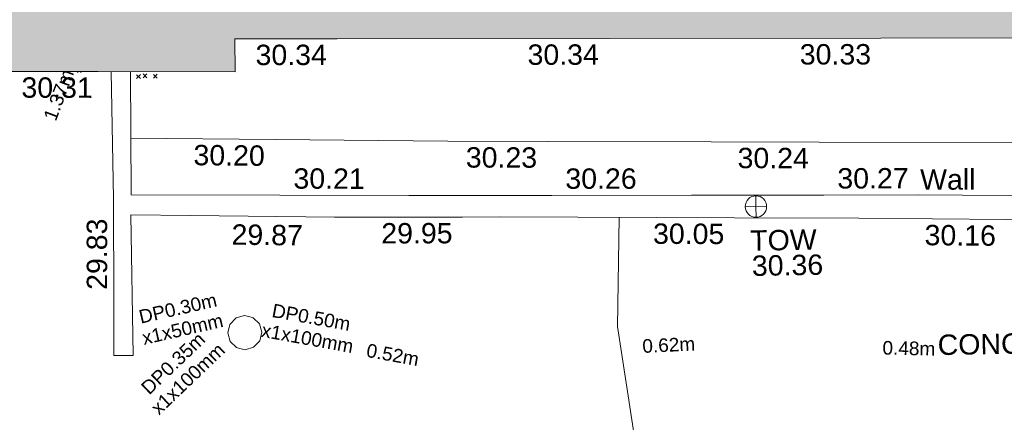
# Model space of a CAD drawing. Header units: millimetres. Extents: x -290717 to 520720, y -88450 to 287762.
# Tile 253 of 256: x 52525 to 70625, y 68143 to 75547. Entities that reach past the tile are written whole.
import ezdxf

# ---------------------------------------------------------------- set-up
doc = ezdxf.new("R2010")
doc.units = ezdxf.units.MM
doc.linetypes.add('IMPORT-UG_ELEC_LV_QLB2 _2_', pattern=[2700, 1500, -300.0000000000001, 0, -250, 150, -300.0000000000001, 0, -200])
doc.linetypes.add('IMPORT-UG_ELEC_STREET LIGHTING_QLB2 _2_', pattern=[2700, 1500, -300.0000000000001, 0, -250, 150, -300.0000000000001, 0, -200])
for name, color, linetype, lineweight, true_color in [('00_TOPO_TOP_OF_WALL', 7, 'Continuous', 9, 0x666666), ('00_UAV_BUILDING_OUTLINE', 5, 'Continuous', 9, 0x0000ff), ('00_UAV_TOP_OF_WALL', 7, 'Continuous', 9, 0x666666), ('00_UAV_WALL', 7, 'Continuous', 9, 0x7c00a5), ('01_DTM_CONTOUR_MJR', 7, 'Continuous', 9, 0x7f3f00), ('12333-PUM-2D-U-0001-C01 - Rev2_REVIT IMPORT_dwg', 7, 'Continuous', 9, 0x767676), ('A_RHA_Line', 7, 'Continuous', 9, 0x00a600), ('PUM-ELECTRIC-LV-QLB2', 1, 'IMPORT-UG_ELEC_LV_QLB2 _2_', 9, 0xff0000), ('PUM-ELECTRIC-MH', 1, 'Continuous', 9, 0xff0000)]:
    doc.layers.add(name, color=color, linetype=linetype, lineweight=lineweight, true_color=true_color)
for name, color, linetype, lineweight in [('00_UAV_SURFACE', 7, 'Continuous', 9), ('00_UAV_SURVEY_TEXT', 7, 'Continuous', 9), ('A_RHA_Detail', 7, 'Continuous', 9), ('GEN-TEXT', 7, 'Continuous', 9)]:
    doc.layers.add(name, color=color, linetype=linetype, lineweight=lineweight)
doc.styles.add('Arial_1', font='arial.ttf', dxfattribs={"height": 250})
doc.styles.add('Swis721 Lt BT_2', font='swissl.ttf', dxfattribs={"height": 375})

# ---------------------------------------------------------------- blocks, each defined once
blk = doc.blocks.new('12333-PUM-2D-U-0001-C01 - Rev2_REVIT IMPORT_dwg_TOW-2077249-Site Location Plan Existing')
at = {"layer": '00_TOPO_TOP_OF_WALL', "color": 254, "true_color": 0xcccccc, "flags": 128}
for points in [[(0, 525.0554400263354), (0, 0), (-525.0554401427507, 0)], [(525.0554401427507, 0), (0, 0), (0, -525.0554400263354)]]:
    blk.add_lwpolyline(points, dxfattribs=at)
at = {"layer": '00_TOPO_TOP_OF_WALL', "color": 254, "true_color": 0xcccccc}
blk.add_circle((0, 0), 525.0554401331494, dxfattribs=at)
blk = doc.blocks.new('12333-PUM-2D-U-0001-C01 - Rev2_REVIT IMPORT_dwg_MGS62954_T2_Galway_ITM_3d_Rev1-2077680-Site Location Plan Existing')
at = {"layer": '00_UAV_SURFACE', "color": 254, "true_color": 0xcccccc, "flags": 128}
blk.add_lwpolyline([(533995444.6558501, 725627094.3816426), (533992358.0985, 725627157.4080001), (533990445.6472287, 725627187.8522314), (533990285.0985, 725627190.408), (533986480.0985, 725627272.4080001), (533985446.7575678, 725627291.3614287), (533982391.0985, 725627347.408), (533980447.4008204, 725627365.6496675), (533978342.0985001, 725627385.4080001), (533975448.0279098, 725627440.4711232), (533970448.9509636, 725627535.5844872), (533968467.8385001, 725627573.2775), (533965449.9536631, 725627633.074599), (533963622.8385, 725627669.2775002), (533960451.5218602, 725627753.7495718), (533957800.5730925, 725627824.3609802)], dxfattribs=at)
at = {"layer": '00_UAV_WALL', "color": 254, "true_color": 0xcccccc, "flags": 128}
for points in [[(533978405.1406019, 725626382.8892255), (533978405.7425001, 725625926.812), (533975949.7425001, 725625995.8120002), (533973864.1206474, 725626049.7805122), (533971157.7424999, 725626119.812), (533968866.9502397, 725626168.707203), (533964551.7424999, 725626260.8120002), (533963869.1646064, 725626271.150684), (533961514.7425001, 725626306.8120002), (533958871.4587589, 725626385.50499), (533957777.6712876, 725626418.0680498), (533957775.1664012, 725623828.4048796), (533957414.7425, 725623838.812), (533957431.2254989, 725624793.6958855), (533957464.5383682, 725626723.5584105), (533957461.1705826, 725629058.0831946)], [(533957816.5575519, 725629051.2451428), (533957787.0551961, 725626786.7973979), (533960519.7649183, 725626731.1305393), (533962891.7425, 725626682.8120003), (533965518.4084101, 725626639.843062), (533968087.7425001, 725626597.8120002), (533970517.7366186, 725626558.1576686), (533972254.7425001, 725626529.812), (533975516.5132379, 725626451.9521699), (533976946.7424999, 725626417.8120002), (533978405.1406019, 725626382.8892255)]]:
    blk.add_lwpolyline(points, dxfattribs=at)
at = {"layer": '01_DTM_CONTOUR_MJR', "color": 254, "true_color": 0xcccccc, "flags": 128}
blk.add_lwpolyline([(533967044.4572659, 725621196.3883619), (533966990.3846155, 725621339.2307694), (533967060.0000002, 725621450.0000002), (533966685.2534136, 725624205.7242609), (533966750.1256377, 725626213.8891993)], dxfattribs=at)
at = {"xscale": 0.375, "yscale": 0.375, "zscale": 0.375}
blk.add_blockref('12333-PUM-2D-U-0001-C01 - Rev2_REVIT IMPORT_dwg_TOW-2077249-Site Location Plan Existing', (533969267.7425, 725626369.8120002), dxfattribs=at)
at = {"layer": '00_UAV_BUILDING_OUTLINE', "color": 251, "true_color": 0x666666, "char_height": 375, "width": 1495.902363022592, "attachment_point": 1, "line_spacing_factor": 1.005061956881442, "style": 'Swis721 Lt BT_2'}
for s, insert, rotation in [('30.34', (533960121.8767011, 725629505.154364), 359.0607887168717), ('30.34', (533965121.2005367, 725629423.19646), 359.0607887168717), ('30.33', (533970125.3607891, 725629341.1592689), 359.06078870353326), ('30.31', (533955809.0846003, 725628980.9564344), 358.89769969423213)]:
    blk.add_mtext(s, dxfattribs=dict(at, insert=insert, rotation=rotation))
at = {"layer": '00_UAV_SURFACE', "color": 251, "true_color": 0x666666, "char_height": 375, "width": 1495.902363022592, "attachment_point": 1, "line_spacing_factor": 1.005061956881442, "style": 'Swis721 Lt BT_2'}
for s, insert, rotation in [('30.20', (533958950.9356222, 725627684.7863526), 358.47421446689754), ('30.23', (533963954.708634, 725627553.7857428), 358.8648761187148), ('30.24', (533968948.9326671, 725627455.2097772), 358.9100113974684)]:
    blk.add_mtext(s, dxfattribs=dict(at, insert=insert, rotation=rotation))
at = {"layer": '00_UAV_SURVEY_TEXT', "color": 251, "true_color": 0x666666, "insert": (533972563.8, 725623954.629608), "char_height": 375, "width": 3286.236302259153, "attachment_point": 1, "line_spacing_factor": 1.005061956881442, "style": 'Swis721 Lt BT_2'}
blk.add_mtext('CONCRETE', dxfattribs=at)
at = {"layer": '00_UAV_TOP_OF_WALL', "char_height": 375, "attachment_point": 1, "line_spacing_factor": 1.005061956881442, "style": 'Swis721 Lt BT_2'}
for s, insert, width in [('TOW', (533969151.297159, 725625932.5500675), 1343.937678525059), ('30.36', (533969173.7590664, 725625468.7021447), 1495.902363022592)]:
    blk.add_mtext(s, dxfattribs=dict(at, insert=insert, width=width))
at = {"layer": '00_UAV_WALL', "color": 251, "true_color": 0x666666, "char_height": 375, "attachment_point": 1, "line_spacing_factor": 1.005061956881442, "style": 'Swis721 Lt BT_2'}
for s, insert, width, rotation in [('30.21', (533960779.799082, 725627221.1658423), 1495.902363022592, 358.8330136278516), ('30.26', (533965776.4752131, 725627130.9172823), 1495.902363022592, 359.0627969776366), ('30.27', (533970775.7837626, 725627049.2422194), 1495.902363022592, 359.06509065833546), ('Wall', (533972296.7342499, 725627001.3199717), 1130.237340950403, 359.0749599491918), ('29.83', (533956940.3844593, 725625052.2059207), 1495.902363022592, 89.01107086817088), ('29.87', (533959625.805096, 725626211.5537683), 1495.902363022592, 358.2947555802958), ('29.95', (533962375.3240525, 725626184.8700601), 1495.902363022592, 359.1322343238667), ('30.05', (533967371.5856995, 725626091.7051811), 1495.902363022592, 358.77725122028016), ('30.16', (533972363.5740343, 725625979.1689324), 1495.902363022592, 358.5177187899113)]:
    blk.add_mtext(s, dxfattribs=dict(at, insert=insert, width=width, rotation=rotation))
blk = doc.blocks.new('12333-PUM-2D-U-0001-C01 - Rev2_REVIT IMPORT_dwg-1620468-Site Location Plan Existing')
at = {"layer": 'GEN-TEXT', "color": 253, "true_color": 0xaaaaaa}
for p, q in [((315758.9948137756, 13198.28848226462), (315776.0826682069, 13215.37633669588)), ((315829.7054918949, 13198.28848226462), (315813.3344034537, 13214.65957070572)), ((316845.9948138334, 13067.28848232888), (316916.7054919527, 13137.99916044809)), ((316916.7054919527, 13067.28848232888), (316845.9948138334, 13137.99916044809)), ((316964.9948137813, 13079.28848231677), (317035.7054919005, 13149.99916043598)), ((317035.7054919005, 13079.28848231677), (316964.9948137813, 13149.99916043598)), ((317154.9948138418, 13068.28848225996), (317225.705491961, 13138.99916037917)), ((317225.705491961, 13068.28848225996), (317154.9948138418, 13138.99916037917))]:
    blk.add_line(p, q, dxfattribs=at)
at = {"layer": 'PUM-ELECTRIC-MH', "color": 21, "true_color": 0xffaaaa, "flags": 128}
blk.add_lwpolyline([(319066.8887651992, 8360.643821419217), (319024.8155689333, 8517.663127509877), (318909.8694591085, 8632.609237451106), (318871.2878365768, 8642.947152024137), (318752.8501529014, 8674.682433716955), (318595.8308468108, 8632.609237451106), (318480.8847368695, 8517.663127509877), (318438.8115406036, 8360.643821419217), (318480.8847368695, 8203.624515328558), (318595.8308466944, 8088.678405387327), (318634.4124693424, 8078.340490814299), (318752.8501529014, 8046.605209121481), (318909.869458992, 8088.678405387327), (319024.8155689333, 8203.624515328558)], close=True, dxfattribs=at)
blk.add_blockref('12333-PUM-2D-U-0001-C01 - Rev2_REVIT IMPORT_dwg_MGS62954_T2_Galway_ITM_3d_Rev1-2077680-Site Location Plan Existing', (-533641079.6498471, -725615854.3561786))
at = {"layer": 'PUM-ELECTRIC-LV-QLB2', "char_height": 250, "attachment_point": 2, "line_spacing_factor": 0.9417779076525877, "style": 'Arial_1'}
for s, insert, width, rotation in [('1.37m', (315290.6937306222, 12837.59101711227), 1160.025439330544, 68.50756900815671), ('DP0.30m\\Px1x50mm', (317503.7372967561, 8951.501342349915), 1805.844351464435, 11.823753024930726), ('DP0.50m\\Px1x100mm', (320003.7523629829, 8744.972249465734), 2038.461589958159, 348.724576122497), ('DP0.35m\\Px1x100mm', (317340.1492474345, 7911.865029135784), 2038.461589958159, 42.649235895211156), ('0.52m', (321489.1742107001, 8029.002843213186), 1160.025439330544, 348.724576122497), ('0.62m', (326536.8792493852, 8123.680685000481), 1160.025439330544, 1.6990470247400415), ('0.48m', (330958.7270583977, 7985.313056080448), 1160.025439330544, 357.795950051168)]:
    blk.add_mtext(s, dxfattribs=dict(at, insert=insert, width=width, rotation=rotation))

msp = doc.modelspace()

# ---------------------------------------------------------------- hatches: boundary and pattern name
at = {"layer": 'A_RHA_Detail', "true_color": 0xc0c0c0}
h = msp.add_hatch(color=9, dxfattribs=at)
h.paths.add_polyline_path([(-80880.60083898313, -68502.79057078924), (-80400.86592458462, -68483.4150911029), (-80400.86592458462, -62984.64684182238), (-24474.85765180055, -63009.32043784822), (-24456.14471274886, -50840.30023854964), (-36622.55041054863, -50831.65104346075), (-36622.5504104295, -44228.57792609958), (-50959.05265825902, -44213.68205212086), (-50959.05265825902, -42573.78171509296), (-54563.93258049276, -42571.21897729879), (-54565.69773355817, -45054.17447471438), (-92408.82109324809, -45027.27149617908), (-92411.78875845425, -49201.74309219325), (-100061.9988811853, -49201.74309219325), (-100052.221444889, -64852.82557835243), (-86120.90825231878, -64852.82557835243), (-86092.16626519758, -62957.90041523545), (-84861.10047611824, -62957.90041520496), (-84854.79054275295, -68240.10973718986), (-80870.60226895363, -68240.10973718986)])
h.paths.add_polyline_path([(-137238.9269955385, -68461.93840922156), (-132719.7426408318, -68433.06336920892), (-132847.0731201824, -62850.0428228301), (-130454.6837966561, -62916.63108081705), (-130498.2830220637, -61355.8539363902), (-117581.136331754, -61423.42893434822), (-117492.3908565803, -49183.91309186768), (-125136.5200282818, -49178.47881939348), (-125133.5727033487, -45032.61887132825), (-163007.1824077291, -45005.69421944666), (-163007.1824077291, -44090.29634113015), (-163123.8521375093, -44090.21339942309), (-163122.6389897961, -42383.751842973), (-166563.8543420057, -42383.75184295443), (-166565.0349082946, -44044.3982420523), (-193158.4656786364, -44025.49275802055), (-193195.152889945, -62863.6565097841), (-137269.7106414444, -62916.63108078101), (-137254.3708868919, -65679.90523788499)])
h.paths.add_polyline_path([(120310.9497607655, -32334.2823016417), (120312.4652266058, -31610.73011961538), (133451.2244789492, -31638.24899384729), (133469.2230092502, -19717.98315777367), (121295.7536929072, -19692.48606427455), (121319.8434528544, -8190.941560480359), (112277.0825929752, -8172.001674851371), (112263.1769726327, -14811.12345451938), (78285.85310969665, -14739.95861435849), (78292.82277619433, -8167.077575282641), (76545.55099677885, -8163.40371230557), (69355.76844230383, -8152.931592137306), (69353.66597202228, -9156.746357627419), (68372.60878942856, -9154.691552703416), (68372.60878942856, -13705.52853212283), (69333.72334743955, -13707.54156767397), (69325.07112544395, -16249.53369225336), (66623.4489111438, -16249.53369225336), (66619.79243932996, -17995.29925522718), (65989.07757491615, -17995.29925522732), (65985.44262769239, -19730.78799479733), (57152.23993372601, -19712.28702423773), (57127.42535098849, -31559.89461998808), (70277.87165423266, -31587.43801817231), (70277.87165428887, -32271.74147154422), (78263.96947906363, -32285.12944888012), (78266.62669288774, -31019.79372153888), (112335.8856506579, -31091.15111856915), (112335.8856506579, -32317.57330550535), (119781.4233959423, -32333.17321910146)])
h.paths.add_polyline_path([(7503.71740934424, -1791.43926322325), (15482.43097389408, -674.0213230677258), (15484.0826184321, 148.1327206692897), (56188.28042539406, 205.5276654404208), (56155.8432600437, 14338.31663138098), (18016.62665932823, 14236.4814953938), (17967.9025208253, 34313.18372075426), (21727.10644861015, 34324.06926249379), (21708.9097307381, 40608.10218319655), (18009.66447156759, 40608.10218325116), (17995.54603703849, 45483.75063445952), (9770.084212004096, 45420.63294734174), (3966.216019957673, 45443.14492469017), (3984.771235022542, 14176.56786831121), (1023.062455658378, 14176.56786840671), (-276.5134647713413, 14190.52623465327), (-231.6790044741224, 5976.811441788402), (-226.4491536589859, 193.7444677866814), (1220.250839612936, 179.5999159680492), (7477.609307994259, 143.2867556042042), (7488.638446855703, -674.0213230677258)])
h.paths.add_polyline_path([(77755.59663317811, 53.47451145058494), (77729.51881611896, 1699.844979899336), (94464.47132486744, 1659.976083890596), (94606.37913471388, 17991.39023626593), (88810.41901146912, 18015.03260816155), (88799.89418497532, 14436.74271609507), (69413.88950349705, 14457.87738898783), (69377.35724448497, 99.62816357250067), (70760.85642036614, 92.0068082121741)])
h.paths.add_polyline_path([(61252.12079698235, 46453.95617369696), (105774.7348988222, 46472.68783510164), (105768.2642197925, 61852.61234310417), (92285.13876306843, 61852.61234310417), (92308.59670397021, 65784.30757142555), (96107.46680002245, 65767.6044524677), (96059.6808111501, 75209.20847378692), (101084.8427276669, 75071.88872768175), (104988.0046543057, 74765.36560410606), (108403.6894220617, 74363.84089439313), (112009.2703903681, 73787.25420864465), (115645.3524814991, 73049.69667210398), (116890.8108050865, 72761.69136255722), (120208.9929832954, 71893.18353872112), (120865.241739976, 71703.68487155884), (124135.6329505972, 70669.67317909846), (127435.6253142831, 69480.50055823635), (127820.4368655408, 69394.93141813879), (128274.3081769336, 69331.69585757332), (128731.879114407, 69306.66104520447), (129189.9401456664, 69320.00258265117), (129645.2782985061, 69371.62688830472), (130094.6997111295, 69461.17185607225), (130535.0520071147, 69588.00939078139), (130963.2464342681, 69751.2498188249), (131376.279516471, 69949.74812593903), (131771.254123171, 70182.11198906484), (132162.5575600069, 70460.54046602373), (132496.0921582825, 70741.69081117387), (132820.8713676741, 71064.98072578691), (133117.4593294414, 71414.31364276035), (133383.77568926, 71787.23923958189), (133616.5473239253, 72178.53728446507), (133817.1647262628, 72590.54524901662), (133982.6025969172, 73017.89547517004), (134111.7005086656, 73457.59040804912), (134203.5529320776, 73906.545904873), (134257.5155882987, 74361.61286220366), (134272.5462649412, 74819.59931534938), (134250.5259874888, 75277.29281749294), (134189.6227572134, 75731.48297750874), (134090.9274700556, 76178.98397761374), (133955.1324028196, 76616.65691996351), (133783.1900598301, 77041.4318434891), (133576.3064937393, 77450.3292564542), (133335.9328436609, 77840.48103831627), (133063.7551572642, 78209.15055536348), (132761.6825665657, 78553.75185442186), (132431.8338935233, 78871.86780505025), (132076.5227904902, 79161.26705200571), (131698.2415079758, 79419.91966864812), (131299.6434187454, 79646.01139199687), (131093.5942456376, 79746.34209763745), (132146.0467355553, 83110.22226149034), (122787.763295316, 86282.54285521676), (121604.3555410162, 82800.35918872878), (117095.9864226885, 83870.84033788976), (116841.9598400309, 83526.35449576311), (116120.5435466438, 91221.9361197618), (110237.7341284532, 91274.27491024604), (110194.3680786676, 90435.39030217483), (104988.0046543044, 90486.49901569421), (104973.2761846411, 94309.82427956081), (103746.1314668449, 94309.82427962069), (103839.9937121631, 122852.1474272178), (96365.09202303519, 122931.9599471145), (96350.3400238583, 123952.416858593), (104555.5505249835, 123902.1925258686), (104607.3234457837, 120248.5396157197), (125502.5015002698, 120134.193340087), (125662.0200253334, 137657.3796883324), (114479.5865733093, 137699.2256881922), (114382.3062641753, 129149.9458158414), (104644.1590035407, 129187.997507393), (104577.9931702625, 126217.3903165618), (101184.4926405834, 126159.1566967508), (101264.6166812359, 135959.2655565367), (89967.23177303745, 135988.8856164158), (89927.63362986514, 125823.6463181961), (93630.53562299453, 125840.7948842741), (93580.6568888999, 122931.9599471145), (88697.38835373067, 122904.7310127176), (88679.38989541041, 95739.0914377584), (86378.25848993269, 95739.0914377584), (86378.18187189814, 96178.10083375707), (83279.5074328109, 96200.92083330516), (83273.62493422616, 95735.74732136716), (70169.67509616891, 95733.22421950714), (70166.2684274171, 96272.07409350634), (66674.99731291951, 96257.14073659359), (66654.74538556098, 95755.71092140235), (65784.77231076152, 95755.71092140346), (65887.65094981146, 117470.6305650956), (53473.34271625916, 117487.9046429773), (53434.44066306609, 98570.4634906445), (40649.41626913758, 98570.46349066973), (40610.16711556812, 94406.01479082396), (38853.82372865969, 94410.36303444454), (38848.65589191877, 89463.65332732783), (40612.46601909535, 89518.45976927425), (40665.38257359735, 86257.73741131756), (38372.19584673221, 86305.7230928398), (38369.79373532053, 76901.0507917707), (50937.95125076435, 76944.40198877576), (50922.88567283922, 74598.78180893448), (56484.90611318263, 74588.85093774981), (56484.9061131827, 75194.85181998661), (92465.40372273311, 75233.02581663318), (92645.92783659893, 71766.64845097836), (89810.5550181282, 69362.83965827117), (85313.16173971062, 69360.94750424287), (85313.16173971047, 66907.40508090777), (75210.14498260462, 66903.15451592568), (75210.14498260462, 63815.70944554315), (70819.40014306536, 63815.70999204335), (70819.21601502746, 64253.35708063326), (69456.8341568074, 64253.35708063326), (69455.71957374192, 66901.99623168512), (61303.3285675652, 66898.56680686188), (61304.56054652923, 63970.32021231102), (70500.41048205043, 63970.32021223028), (70500.40885431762, 61852.59006210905), (61245.64388480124, 61848.69637492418), (61252.12079698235, 46455.07044720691)])
h.paths.add_polyline_path([(-17153.16561239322, 48569.32684293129), (-17153.16561227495, 60770.38083690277), (-29362.88357762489, 60774.7042869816), (-29362.88357762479, 67399.20394583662), (-43507.25361058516, 67405.01911302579), (-43488.53133082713, 69093.07334179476), (-45766.41866234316, 69109.32868391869), (-45794.34620035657, 67405.01911302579), (-47272.11273197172, 67404.21245453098), (-47272.44887636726, 66454.91798912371), (-86004.56386335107, 66468.6329952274), (-86006.66970790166, 60521.58362724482), (-92662.8772251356, 60521.58362724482), (-92666.53762789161, 50184.35611936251), (-79752.016597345, 50179.78302554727), (-79752.016597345, 48591.49323813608), (-17157.71631240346, 48569.32845421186)])
h.paths.add_polyline_path([(-201056.4185879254, 48628.75479108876), (-138377.9751621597, 48634.64535782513), (-138377.9751621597, 50133.28202330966), (-125467.710581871, 50134.49533928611), (-125468.6909603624, 60566.19036866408), (-132186.8595615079, 60565.86652591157), (-132187.4203588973, 66533.01978768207), (-170643.3098734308, 66805.61809689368), (-170643.3098732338, 67738.78475851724), (-200340.0100486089, 67488.93693767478), (-200348.7175167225, 60827.7802510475), (-201057.5650552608, 60827.71357562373), (-201056.6510294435, 51102.0431337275)])
h.paths.add_polyline_path([(-240051.5126725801, 54769.1949116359), (-239444.4902595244, 54811.10754483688), (-239186.5396225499, 54841.92927608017), (-238764.8191578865, 54940.98166103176), (-238382.4735933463, 55122.46891391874), (-237990.3402229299, 55354.87497237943), (-237269.2031026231, 55936.21514997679), (-237030.2712443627, 56228.66101920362), (-236793.0039600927, 56569.31473977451), (-236554.5880579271, 57004.26389721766), (-236432.7219585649, 57267.46508911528), (-236300.0815274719, 57753.26239002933), (-236250.7285154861, 58017.17885687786), (-236235.6490610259, 58516.21786795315), (-236233.2538430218, 58987.85640057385), (-236213.702979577, 59823.48083772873), (-236363.8287856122, 59820.8603820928), (-236634.0279869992, 60698.06075831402), (-236391.9547756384, 61432.1972634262), (-236225.4740089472, 61435.10319604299), (-236201.6036570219, 62637.68779599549), (-232563.5271750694, 62639.28734435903), (-232563.5271750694, 63049.03842407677), (-232732.1945866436, 63049.15302221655), (-232860.1521278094, 63457.9589027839), (-232731.6068089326, 63914.24862701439), (-232560.8209657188, 63914.24862701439), (-232521.9864006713, 70597.99604498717), (-240628.6947850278, 70598.85496274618), (-240629.7923196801, 72350.98321581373), (-246412.6011213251, 72347.36085937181), (-246412.6011213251, 70616.45923939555), (-254449.5805725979, 70618.60952619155), (-254454.637144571, 70754.06491724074), (-254469.7140363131, 73191.6627625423), (-263883.2532625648, 73267.83063692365), (-263902.4181505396, 68260.74348557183), (-263714.8217520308, 68259.82096576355), (-263552.9672900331, 67819.6543439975), (-263719.0883117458, 67392.20684197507), (-263913.629869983, 67392.20684288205), (-263956.7001914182, 58633.76423459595), (-260181.1963171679, 58611.22607638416), (-260192.3146984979, 56354.25111578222), (-257184.684388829, 56339.46086010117), (-257213.4419958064, 57092.93866025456), (-257338.5163846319, 57093.27331227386), (-257471.0109295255, 57531.7457231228), (-257338.5163845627, 58062.22513700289), (-257203.4956297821, 58064.06881293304), (-257173.5751889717, 58598.54056827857), (-256478.2273617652, 58575.27357918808), (-256478.2273617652, 58788.51859477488), (-256013.0091299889, 58911.92701537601), (-255397.0786589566, 58780.99767608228), (-255397.0786664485, 58595.98242230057), (-243809.8853614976, 58585.92793205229), (-243805.3570672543, 58352.04527760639), (-243740.9394682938, 57884.52572396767), (-243619.083060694, 57421.84877501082), (-243424.3877541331, 56943.65915328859), (-243247.1437899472, 56608.24157716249), (-243003.0710577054, 56249.99021479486), (-242732.2093200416, 55932.75703086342), (-242371.7230179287, 55603.12658814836), (-242141.2551255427, 55424.88676771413), (-241804.9643038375, 55216.88439829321), (-241529.464082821, 55077.02869058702), (-241100.6275144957, 54917.18295005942), (-240836.2134980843, 54840.82833179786), (-240453.4486196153, 54788.6078413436), (-240203.3756532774, 54776.52967577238)])
h.paths.add_polyline_path([(40276.69022620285, 59895.3641775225), (40328.62676026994, 69196.9439153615), (36588.99968782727, 69217.82459101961), (36619.46637569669, 74674.25962431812), (32264.36460075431, 74687.02318924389), (32233.48293864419, 69156.26826309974), (11916.69390488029, 69269.70959690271), (11966.66200108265, 78218.75165977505), (29087.50901742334, 78123.15526811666), (29143.44567202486, 88141.13700481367), (15719.34879623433, 88216.09212957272), (15732.60379610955, 90589.99788900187), (4594.294101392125, 90652.19003492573), (4525.129359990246, 78265.12250452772), (10096.76365550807, 78234.01258734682), (10077.43887221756, 74773.03821913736), (4547.641142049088, 74803.91453678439), (4465.579974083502, 60107.16002351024), (19125.89094757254, 60025.30234268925), (19139.86249371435, 62527.53804648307), (31738.59196305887, 62457.19146407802), (31724.55430855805, 59943.11609818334), (38369.79364222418, 59906.01157297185)])
h.paths.add_polyline_path([(-246083.0241259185, 72334.29150213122), (-246083.0594797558, 72334.30275087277), (-246208.2905500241, 72334.29150213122)])
h.paths.add_polyline_path([(-114575.3004830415, 112178.0758696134), (-114575.3246436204, 112178.0758696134), (-114707.2752166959, 115801.5811617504)])
h.paths.add_polyline_path([(-154699.9178766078, 101760.4080976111), (-114382.0503338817, 101776.0542915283), (-114382.0503338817, 106926.936016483), (-113755.641395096, 106927.1791078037), (-113757.5507412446, 111847.2721532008), (-114431.6837526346, 111847.2721532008), (-114431.8098651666, 112178.075869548), (-114575.3004830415, 112178.0758696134), (-114578.9984943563, 121707.2390834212), (-123056.9849702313, 121707.2390834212), (-123068.8201032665, 156452.7036899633), (-119381.2340625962, 156454.1347343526), (-119381.2340625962, 160165.8603541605), (-115501.031452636, 160167.3661472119), (-115503.3750945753, 166206.5793118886), (-132411.7987151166, 166599.6604729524), (-132411.8243306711, 166665.6603411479), (-135275.0124468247, 166664.5489553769), (-135275.0124468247, 166628.1883102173), (-135911.3205077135, 166628.1944503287), (-135911.3479256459, 166352.1604668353), (-152521.1633846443, 166345.7145607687), (-152518.3680955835, 159142.6836790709), (-150699.3133726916, 159117.9265656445), (-150755.6690356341, 122560.6912032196), (-151059.2005266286, 122560.6912032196), (-151061.0981347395, 121302.4374931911), (-154138.3148337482, 121372.6012653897), (-154138.3148337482, 121865.183451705), (-154704.3888425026, 121867.2611370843), (-154688.5451973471, 119352.3937021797), (-154745.5933227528, 119352.3715636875), (-154745.5763474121, 118722.1532660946), (-160794.1544526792, 118748.744283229), (-160794.1544527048, 119410.5425977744), (-163852.1622693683, 119422.408321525), (-163855.0715294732, 118762.2003111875), (-167568.6765459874, 118778.5256058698), (-166634.6619849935, 124395.1277019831), (-166843.6206842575, 124471.2090400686), (-167568.6765459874, 124707.6250904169), (-168028.2173235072, 124841.3808643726), (-168630.5006276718, 124991.3056740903), (-169238.2056070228, 125117.4693074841), (-169850.3952285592, 125219.6772877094), (-170466.1255403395, 125297.7720169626), (-171089.1102599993, 125351.8553033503), (-171704.4065937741, 125381.1774254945), (-172325.0479971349, 125386.3595015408), (-172782.2248668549, 125374.5832363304), (-173401.7764236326, 125337.4554476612), (-174019.3926983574, 125276.0328036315), (-174634.1213722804, 125190.4100127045), (-175245.0145766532, 125080.7190996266), (-176047.1958093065, 124895.7675261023), (-176665.4852587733, 124724.7228134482), (-177045.3001228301, 124609.1129151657), (-177631.5127793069, 124405.2077276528), (-176665.4852586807, 118818.5158793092), (-177558.9402083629, 118822.4435769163), (-177662.2853368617, 125263.4341236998), (-176365.3912352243, 126542.9270807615), (-159462.2970490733, 126319.9103917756), (-157057.7396790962, 128609.0850976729), (-157060.6673204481, 136153.1661957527), (-158638.8016610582, 137740.2441626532), (-159352.3735831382, 137740.2441626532), (-161634.4140635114, 140201.1078539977), (-168727.9404946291, 140256.8191147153), (-171035.0401162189, 137942.884730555), (-174184.1459014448, 137942.884730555), (-176460.1168228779, 140292.2858551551), (-177341.68569345, 140292.285855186), (-177341.7114445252, 140358.4281613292), (-183428.5803825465, 140356.0660244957), (-185921.6385984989, 137917.4639097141), (-185921.6385985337, 131757.309115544), (-186906.8767412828, 131756.9267734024), (-187725.3914540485, 130809.9989183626), (-187724.0588902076, 127376.1828149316), (-186481.0281350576, 126304.557648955), (-186479.4846755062, 122327.2959175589), (-185176.2828158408, 121059.4673825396), (-180304.1129154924, 121059.4673825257), (-180304.1136492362, 118802.0484409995), (-193555.3706955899, 118802.0484409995), (-193555.3686998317, 133117.8341649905), (-192593.6442938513, 133118.2073819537), (-192593.6442938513, 134200.8158367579), (-192224.6284783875, 134200.9592041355), (-192225.5653014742, 136615.0101267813), (-192595.0012461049, 136615.0101267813), (-192595.4357332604, 137734.4745166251), (-193589.2709668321, 137734.4746851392), (-193589.2685988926, 147474.5705834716), (-193163.2062206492, 147492.8644728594), (-192606.8095195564, 147551.4951472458), (-192359.9383250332, 147589.5931622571), (-192199.8207947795, 147616.5827293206), (-191882.7548926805, 147682.9245600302), (-191568.5380071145, 147761.6632019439), (-191020.2573150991, 147932.4221712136), (-190950.5841382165, 147955.8263236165), (-190647.7999969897, 148070.951423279), (-190349.769078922, 148197.8750093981), (-190056.9509284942, 148336.4013817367), (-189769.7970512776, 148486.316942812), (-189375.4954991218, 148717.2624196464), (-189132.9060261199, 148873.2749095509), (-188867.5421091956, 149059.0543930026), (-188609.6764469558, 149255.1087866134), (-188354.9814056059, 149465.3525772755), (-188079.6339208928, 149713.8792482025), (-187884.9836199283, 149901.8220103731), (-187538.2510284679, 150274.4802367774), (-187446.2998447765, 150378.396083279), (-187241.3270201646, 150629.2310214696), (-187046.3599558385, 150887.9197697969), (-186861.699277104, 151154.0634500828), (-186546.1373636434, 151669.8298752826), (-186524.4196769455, 151707.063245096), (-163675.289831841, 151669.8298752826), (-163687.5843044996, 148134.0767945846), (-157303.6541541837, 148136.4921063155), (-157303.6541541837, 155759.9150161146), (-157557.4317586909, 155765.0384228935), (-157555.9168973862, 166678.0466575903), (-187009.2021991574, 166699.7464767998), (-187013.0952111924, 162054.4009359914), (-188707.1775469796, 162044.5925187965), (-188705.9961893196, 155021.5333641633), (-188737.9999316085, 154650.5326603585), (-188799.0133970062, 154283.1866125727), (-188857.2045401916, 154035.4341107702), (-188966.1106131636, 153679.3368924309), (-189102.6200311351, 153332.8820747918), (-189265.8911677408, 152998.2056672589), (-189454.9174010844, 152677.3710606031), (-189645.2484685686, 152421.322012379), (-189916.9563410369, 152104.2450531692), (-190212.7041973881, 151809.4634871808), (-190530.6686598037, 151538.7947475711), (-190868.889367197, 151293.9075915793), (-191225.2810786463, 151076.3118324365), (-191597.6465194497, 150887.3490190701), (-192092.8415776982, 150682.5621956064), (-192485.2937347, 150569.6612301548), (-192903.8930807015, 150482.2408890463), (-193187.215491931, 150440.8868273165), (-193594.1866364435, 150407.1257787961), (-193594.5953882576, 151459.989522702), (-205369.2399268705, 151455.4201248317), (-205354.452352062, 113350.0822379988), (-207187.1580384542, 113349.3709450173), (-207184.3024929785, 105991.0636522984), (-205312.8709512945, 105991.0636522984), (-205311.2365670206, 101769.6553082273), (-175488.645120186, 101781.2285901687), (-175488.645120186, 110889.6985621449), (-154703.462766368, 110897.5679794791), (-154700.5193329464, 103310.2697088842)])
h.paths.add_polyline_path([(193735.9435692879, 113047.8274775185), (208865.0938716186, 114991.026643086), (208976.1154122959, 114126.6471161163), (216447.8967330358, 115086.3281915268), (216038.7305308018, 118271.970241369), (232648.5073383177, 120405.3421627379), (233425.9936153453, 114352.0734369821), (240632.2017567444, 115277.6440986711), (239854.8412683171, 121329.9334728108), (256406.8682407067, 123455.8879629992), (257091.7572256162, 118089.1198988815), (264572.287122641, 119040.8180953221), (261877.8350554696, 138524.7609215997), (259178.7147038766, 138221.6086023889), (259197.3483654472, 137439.0084132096), (254686.1480587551, 136897.0007613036), (255412.6810205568, 131314.8303174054), (240852.7447965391, 129522.4514055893), (239771.0426540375, 137918.8519126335), (240649.582243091, 138010.1984551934), (240062.3063116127, 142776.6750342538), (239165.7694641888, 142685.0143484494), (237630.9646614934, 151018.3171733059), (266172.8791088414, 154560.7889781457), (271297.187694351, 142612.4006970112), (276531.7397502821, 144861.0987145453), (274941.5029779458, 148527.903728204), (302074.530765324, 160134.9084326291), (300215.9323773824, 164320.1841173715), (301528.161327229, 164907.0997990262), (300405.1237791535, 167477.8916353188), (299016.6944531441, 166945.7181825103), (295626.7488506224, 174518.7544287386), (294333.0289184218, 177537.1551681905), (287288.847594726, 174518.7544287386), (289427.6893504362, 169661.0163464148), (272956.7816584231, 162557.1203578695), (271943.2187786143, 164897.4305293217), (267016.3118217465, 162764.0369715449), (268502.3094164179, 159357.043014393), (265200.4029571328, 157946.4096681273), (226856.4166955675, 153146.7821791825), (227510.3041274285, 148852.0205335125), (228280.9873164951, 141179.0007484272), (227302.3544112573, 141050.2812999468), (227895.3788231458, 136433.1758633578), (228748.5501749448, 136523.8855003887), (229602.307730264, 128023.7667641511), (217691.2359889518, 126493.8999679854), (217642.3600127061, 126874.4332670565), (215138.5007311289, 126552.8357430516), (215194.9980427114, 126112.9650749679), (215015.6132225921, 126089.9247571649), (214840.967257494, 127449.6644606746), (192258.7012018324, 124549.1816390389), (193486.3576426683, 114991.026643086)])
h.paths.add_polyline_path([(-78076.24179098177, 117605.518872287), (-78076.23951907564, 117610.0871212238), (-78070.31812256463, 129485.733079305), (-74723.15926546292, 129478.3852560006), (-74723.15926546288, 125435.7860625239), (-48015.64546089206, 125380.0246061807), (-47996.55031653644, 135872.5822179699), (-61198.159180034, 135901.5630078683), (-74714.72264147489, 135923.5088764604), (-74723.62876031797, 131865.2975510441), (-78070.31812256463, 131872.6421692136), (-78062.97909490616, 149549.768943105), (-58292.26570494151, 149541.5607197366), (-58292.26570494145, 148946.2407608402), (-37707.70924049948, 148937.6946534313), (-37707.70924049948, 159740.0690313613), (-44148.26955758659, 159742.7429641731), (-44148.26955758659, 162961.3319175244), (-49829.95437586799, 162961.3319175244), (-49830.92144141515, 160632.0129326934), (-78494.0902662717, 160643.9130440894), (-78494.0902662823, 161615.1537737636), (-78739.22585210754, 161615.2555472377), (-78691.79195364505, 168187.9195488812), (-90844.5764503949, 168126.8149080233), (-90962.52567696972, 152686.7636278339), (-89064.97866810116, 152685.97582136), (-89079.54115383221, 117610.0871212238), (-78374.80210165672, 117605.6428258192)])
h.paths.add_polyline_path([(69254.82576126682, 129235.9722870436), (69259.97086178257, 136167.7892474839), (86068.0992678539, 136131.0235193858), (86008.66431381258, 164703.3084147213), (58789.63167882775, 164723.5115811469), (58789.63167882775, 170119.2062865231), (54460.16324890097, 170122.4198087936), (54457.21717773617, 166153.2792453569), (47042.21516498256, 166158.7829869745), (47041.10931533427, 164668.9097040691), (39173.27935198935, 164674.7495545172), (39172.83712618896, 164078.9539098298), (17014.87910992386, 164095.400525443), (17002.38841206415, 147267.1142245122), (12659.63471563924, 147267.1142245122), (12653.6008753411, 139137.9291796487), (17031.41608901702, 139134.6797717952), (17024.58791744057, 129935.3194463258), (39191.34773726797, 129918.8662983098), (39191.34773726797, 129258.2867272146), (69014.0340609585, 129236.1510132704)])
h.paths.add_polyline_path([(39265.62356917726, 139467.8223435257), (33050.91021530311, 139484.1586867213), (33087.56357182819, 153427.9220784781), (39277.60130890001, 153411.6505991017), (39277.60130890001, 152830.3127277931), (43058.29603858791, 152820.3745823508), (43024.83899408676, 140092.5601633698), (39267.2657899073, 140092.5601633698)])
h.paths.add_polyline_path([(1979.548949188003, 189123.2414339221), (18699.10403225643, 189180.0465563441), (18678.46874727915, 195253.6675675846), (24349.02704558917, 195272.9334349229), (24334.96888369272, 199550.7690689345), (28829.78348971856, 199566.0403168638), (28798.35772162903, 208815.6446465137), (24334.94961552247, 208806.1514042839), (24333.90624838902, 209113.2475694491), (16811.59093053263, 209087.6902915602), (16806.58456496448, 208843.590909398), (6772.293057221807, 208809.4991440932), (6797.166076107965, 201488.5780549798), (-8471.058649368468, 201436.7038403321), (-8471.058649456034, 200429.0172029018), (-11856.09020773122, 200417.5164702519), (-11823.72827012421, 190892.3684139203), (-7614.729360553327, 190904.9356358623), (-7614.729360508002, 190170.8290169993), (-4608.619189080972, 190169.2993656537), (-4608.238782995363, 190916.8832264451), (1973.379031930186, 190939.2444093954), (1977.122761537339, 189837.3456606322)])
h.paths.add_polyline_path([(-20506.2213294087, 190640.028646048), (-20122.28942212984, 206347.1214480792), (-41550.34215554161, 207015.255795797), (-41462.26177905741, 210449.6195896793), (-31391.41053375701, 210152.0276719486), (-31078.64493158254, 223862.574366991), (-44305.08575746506, 224230.797228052), (-44490.79956595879, 211865.5542346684), (-47510.12209651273, 211942.9901386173), (-47722.57925074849, 203659.0205615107), (-47076.06680551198, 203635.3001466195), (-47175.4684425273, 199531.9403872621), (-46801.21126120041, 199520.4703265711), (-46873.68175963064, 195478.589946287), (-44600.40472249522, 195425.25597799), (-44685.88459510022, 192243.2795180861), (-38073.99929110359, 192135.6564361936), (-38104.39995468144, 191126.9722513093), (-21537.79264469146, 190668.5723413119)])
h.paths.add_polyline_path([(16801.02360974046, 195961.5001375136), (9656.615133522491, 196015.1086064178), (9643.83815057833, 199513.9922857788), (11631.77992465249, 199485.8321209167), (11631.79209405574, 203322.2460457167), (16806.58456511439, 203391.4855727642), (16801.04077099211, 195984.4293109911)])
h.paths.add_polyline_path([(122084.9263243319, 200536.2570557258), (122088.180516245, 206386.1947929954), (125211.1061637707, 206386.1947929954), (125211.1162733, 206645.8932838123), (126202.709897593, 206645.8932838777), (126203.0204768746, 207041.0477229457), (130401.4034740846, 206979.0758390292), (130444.269112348, 209883.2802976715), (126202.8383602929, 209945.883203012), (126203.0204768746, 214624.1281189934), (127364.7919503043, 214624.1281189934), (127365.2106673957, 225380.2058570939), (126159.8599207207, 225380.2527798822), (126207.4133336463, 241475.3410923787), (119482.541129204, 241495.8747302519), (119479.204156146, 246182.0096278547), (109943.9121324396, 246175.219673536), (109953.2702600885, 233033.3814297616), (115000.5285021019, 233033.3814296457), (114999.5792924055, 208653.4991933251), (112026.3032629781, 208653.4991933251), (112024.3519988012, 200538.6764491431), (122024.6079402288, 200536.271559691)])
h.paths.add_polyline_path([(30087.05071628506, 200986.75440713), (38030.67179073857, 201028.6865661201), (38030.67179073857, 202922.9731661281), (38109.89531489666, 202923.3913649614), (38067.25569093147, 208827.6066631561), (38013.35839375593, 208827.667223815), (38012.38630312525, 209012.5383931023), (30044.90685988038, 208970.4802974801), (30060.65944993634, 205986.3119354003)])
h.paths.add_polyline_path([(195986.2599411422, 205661.5722736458), (202896.8751332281, 206052.0074670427), (202676.886254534, 209945.7611691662), (195766.2710618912, 209555.325975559)])
h.paths.add_polyline_path([(-91652.40581580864, 206392.6172135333), (-79454.24421187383, 206432.5105635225), (-79629.29258199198, 238245.6998510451), (-68904.21147484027, 238215.095164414), (-68918.56040493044, 246314.0782553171), (-68756.515268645, 246312.9061543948), (-68755.20581930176, 246638.9786699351), (-79620.07671794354, 246651.3624133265), (-79606.5628449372, 247343.5411849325), (-82154.50636787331, 247318.0695596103), (-82154.50636787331, 247488.1275895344), (-91640.64698348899, 247472.5371040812), (-91638.72040628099, 246846.4753752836), (-131470.3702759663, 246641.42150215), (-131470.3702759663, 250159.5419305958), (-142857.1087886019, 250176.7939677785), (-142864.0554935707, 246220.0701029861), (-165118.8027587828, 246272.3986783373), (-165040.0492656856, 253907.936045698), (-178677.4727934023, 253929.5079730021), (-178699.5521575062, 238176.7234097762), (-138599.3373496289, 238209.4781454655), (-138548.4479938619, 206627.5237025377), (-126646.6702863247, 206572.2299428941), (-126666.6805510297, 234825.8818836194), (-124962.7180531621, 234825.9534805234), (-124969.0241559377, 234688.4891474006), (-91595.61129713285, 234664.3133306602), (-91650.87307429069, 207155.5994723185)])
h.paths.add_polyline_path([(142123.7078306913, 209113.5383730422), (152768.4446292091, 209127.3137315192), (152745.2992288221, 227012.6338093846), (142100.5623961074, 226998.8584508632), (142121.8067345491, 210582.5602414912)])
h.paths.add_polyline_path([(168998.8561285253, 209274.9592350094), (169026.8416078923, 226860.3446541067), (161686.6780313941, 226876.6646907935), (161647.6783165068, 209291.3037608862), (168846.6177107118, 209275.2977201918)])
h.paths.add_polyline_path([(49761.46820716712, 218476.567809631), (49794.00484362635, 223316.1680811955), (41274.07755979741, 223363.4010619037), (41273.58999769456, 223290.879563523), (32187.30576793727, 223351.9666549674), (32202.10532416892, 225553.2987455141), (20081.8372469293, 225634.7833114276), (20035.26675877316, 218707.7438838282), (31566.33951793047, 218630.2204926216), (31566.12891728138, 218598.8950898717), (49547.01686615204, 218478.0095661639)])
h.paths.add_polyline_path([(162361.9830851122, 234154.0520866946), (162366.6425722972, 241589.9129272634), (135261.1026964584, 241630.986197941), (135249.0888707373, 234197.8735112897), (160249.0277027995, 234157.467167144)])
h.paths.add_polyline_path([(176458.8604388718, 246709.572470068), (176516.248447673, 252173.1529805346), (168884.2833866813, 252253.3171281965), (168934.8652923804, 257068.9279575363), (164355.0504715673, 257117.0331241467), (164296.1746742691, 251511.8088120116), (164416.8965511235, 251510.5407811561), (164367.8024342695, 246836.5737543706), (172300.1975056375, 246753.2539686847)])

# ---------------------------------------------------------------- linework, layer by layer
at = {"layer": 'A_RHA_Line', "color": 7}
for p, q in [((56479.32919335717, 75194.84590323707), (58358.4203871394, 75196.83955062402)), ((56484.90611320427, 74588.85093772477), (56479.32919335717, 75194.8459032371)), ((58358.4203871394, 75196.83955062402), (63358.41316405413, 75202.14436059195)), ((63358.41316405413, 75202.14436059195), (68358.40594082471, 75207.44917069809)), ((68358.40594082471, 75207.44917069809), (73358.39871773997, 75212.75398080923)), ((50922.88567281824, 74598.7818088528), (53970.20249917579, 74593.34088861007)), ((53970.20249917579, 74593.34088861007), (56484.90611320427, 74588.85093772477))]:
    msp.add_line(p, q, dxfattribs=at)

# ---------------------------------------------------------------- block references
at = {"layer": '12333-PUM-2D-U-0001-C01 - Rev2_REVIT IMPORT_dwg', "color": 254, "linetype": 'IMPORT-UG_ELEC_STREET LIGHTING_QLB2 _2_', "true_color": 0xffd4d4, "rotation": 0.9999999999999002}
msp.add_blockref('12333-PUM-2D-U-0001-C01 - Rev2_REVIT IMPORT_dwg-1620468-Site Location Plan Existing', (-261895.0770586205, 55869.5817132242), dxfattribs=at)

doc.saveas('drawing.dxf')
